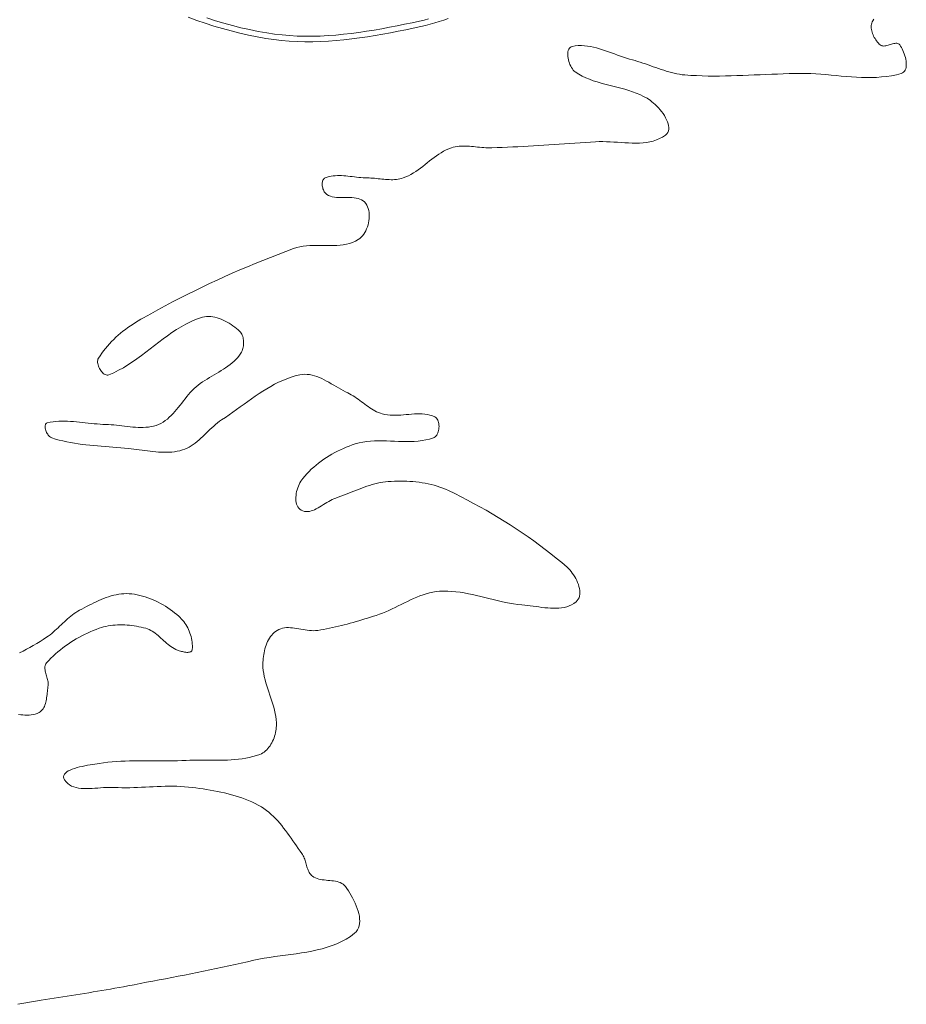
# Model space of a CAD drawing. Header units: inches. Extents: x -12 to 23, y -13.2 to 21.7.
# Tile 32 of 75: x 17.5 to 22.5, y -12.6 to -7.1. Entities that reach past the tile are written whole.
import ezdxf

# ---------------------------------------------------------------- set-up
doc = ezdxf.new("R2010")
doc.units = ezdxf.units.IN
doc.header["$MEASUREMENT"] = 0
doc.layers.get('0').update_dxf_attribs({"lineweight": 0})

msp = doc.modelspace()

# ---------------------------------------------------------------- linework, layer by layer
at = {"color": 7, "linetype": 'Continuous', "lineweight": 0}
for points in [[(18.4433, -7.0835), (18.4907, -7.1008), (18.5386, -7.1172), (18.5867, -7.1326), (18.6351, -7.1469), (18.6837, -7.1601), (18.7326, -7.1723), (18.7816, -7.1835), (18.8308, -7.1935), (18.8802, -7.2025), (18.9237, -7.2091), (18.9675, -7.2142), (19.0114, -7.2179), (19.0554, -7.2203), (19.0994, -7.2213), (19.1434, -7.2212), (19.1875, -7.22), (19.2315, -7.2177), (19.2755, -7.2144), (19.3194, -7.2103), (19.3633, -7.2053), (19.4071, -7.1995), (19.4508, -7.1931), (19.4943, -7.1861), (19.5377, -7.1785), (19.581, -7.1705), (19.624, -7.1621), (19.6669, -7.1533), (19.7095, -7.1443), (19.752, -7.1351), (19.7779, -7.1291), (19.8039, -7.1225), (19.8297, -7.1152), (19.8555, -7.1073), (19.881, -7.0989), (19.9064, -7.0898)], [(22.301, -7.0941), (22.2948, -7.1035), (22.2916, -7.1097), (22.2891, -7.1163), (22.2874, -7.1231), (22.2865, -7.1301), (22.2862, -7.1373), (22.2865, -7.1446), (22.2875, -7.1521), (22.289, -7.1595), (22.2911, -7.167), (22.2936, -7.1745), (22.2966, -7.1819), (22.2999, -7.1892), (22.3037, -7.1964), (22.3078, -7.2033), (22.3122, -7.2101), (22.3168, -7.2165), (22.3216, -7.2226), (22.3266, -7.2284), (22.3318, -7.2338), (22.3371, -7.2387), (22.3414, -7.2418), (22.3462, -7.2438), (22.3514, -7.2449), (22.3569, -7.2452), (22.3627, -7.2448), (22.3688, -7.2439), (22.375, -7.2425), (22.3813, -7.2407), (22.3877, -7.2388), (22.3941, -7.2368), (22.4005, -7.2348), (22.4068, -7.233), (22.4129, -7.2315), (22.4188, -7.2303), (22.4245, -7.2297), (22.4298, -7.2297), (22.4348, -7.2305), (22.4393, -7.2322), (22.4434, -7.2349), (22.447, -7.2387), (22.4517, -7.2456), (22.4563, -7.2533), (22.4608, -7.2617), (22.465, -7.2706), (22.4689, -7.2799), (22.4725, -7.2897), (22.4758, -7.2996), (22.4785, -7.3096), (22.4808, -7.3197), (22.4824, -7.3297), (22.4835, -7.3394), (22.4838, -7.3488), (22.4835, -7.3578), (22.4823, -7.3663), (22.4803, -7.3741), (22.4774, -7.3811), (22.4735, -7.3872), (22.4686, -7.3924), (22.4625, -7.3965), (22.4554, -7.3993), (22.4281, -7.4064), (22.4006, -7.412), (22.3729, -7.4162), (22.345, -7.4193), (22.3169, -7.4212), (22.2888, -7.4221), (22.2605, -7.4222), (22.232, -7.4215), (22.2036, -7.4202), (22.175, -7.4184), (22.1464, -7.4163), (22.1177, -7.4138), (22.089, -7.4112), (22.0604, -7.4086), (22.0317, -7.4061), (22.003, -7.4038), (21.9744, -7.4019), (21.9459, -7.4004), (21.9174, -7.3995), (21.8891, -7.3993), (21.8565, -7.3997), (21.8239, -7.4004), (21.7914, -7.4013), (21.7588, -7.4025), (21.7262, -7.4037), (21.6937, -7.4051), (21.6611, -7.4065), (21.6285, -7.408), (21.5959, -7.4094), (21.5634, -7.4106), (21.5308, -7.4118), (21.4982, -7.4128), (21.4657, -7.4135), (21.4331, -7.4139), (21.4006, -7.414), (21.3681, -7.4137), (21.3356, -7.413), (21.3031, -7.4118), (21.2706, -7.4101), (21.2382, -7.4078), (21.2229, -7.4062), (21.2077, -7.4041), (21.1927, -7.4014), (21.1777, -7.3983), (21.1628, -7.3947), (21.148, -7.3907), (21.1332, -7.3863), (21.1185, -7.3817), (21.1038, -7.3769), (21.0892, -7.3719), (21.0746, -7.3667), (21.06, -7.3615), (21.0454, -7.3563), (21.0307, -7.3511), (21.0161, -7.3459), (21.0014, -7.3409), (20.9867, -7.3361), (20.972, -7.3315), (20.9572, -7.3272), (20.9423, -7.3233), (20.9255, -7.3187), (20.9087, -7.3136), (20.8919, -7.308), (20.875, -7.3022), (20.8581, -7.2961), (20.8413, -7.2898), (20.8244, -7.2836), (20.8075, -7.2774), (20.7906, -7.2714), (20.7737, -7.2657), (20.7567, -7.2603), (20.7398, -7.2555), (20.7229, -7.2513), (20.7059, -7.2478), (20.689, -7.245), (20.672, -7.2432), (20.6551, -7.2424), (20.6381, -7.2428), (20.6212, -7.2443), (20.6042, -7.2472), (20.5976, -7.2494), (20.5921, -7.2529), (20.5876, -7.2576), (20.584, -7.2633), (20.5813, -7.27), (20.5795, -7.2774), (20.5785, -7.2855), (20.5783, -7.2942), (20.5789, -7.3032), (20.5801, -7.3125), (20.5819, -7.3219), (20.5844, -7.3313), (20.5875, -7.3406), (20.591, -7.3496), (20.5951, -7.3582), (20.5996, -7.3664), (20.6045, -7.3738), (20.6097, -7.3805), (20.6153, -7.3862), (20.6211, -7.3909), (20.6401, -7.403), (20.6597, -7.4139), (20.68, -7.4236), (20.7008, -7.4322), (20.7221, -7.44), (20.7437, -7.4471), (20.7657, -7.4535), (20.7878, -7.4596), (20.8102, -7.4653), (20.8326, -7.4709), (20.855, -7.4766), (20.8773, -7.4823), (20.8995, -7.4884), (20.9214, -7.4949), (20.943, -7.502), (20.9643, -7.5098), (20.985, -7.5186), (21.0053, -7.5283), (21.0249, -7.5392), (21.0438, -7.5515), (21.0526, -7.5581), (21.0617, -7.5656), (21.0709, -7.574), (21.0802, -7.5832), (21.0893, -7.593), (21.0982, -7.6033), (21.1067, -7.6141), (21.1148, -7.6252), (21.1222, -7.6365), (21.1289, -7.648), (21.1347, -7.6594), (21.1396, -7.6708), (21.1433, -7.6819), (21.1459, -7.6928), (21.147, -7.7033), (21.1467, -7.7133), (21.1448, -7.7226), (21.1412, -7.7312), (21.1357, -7.739), (21.1283, -7.7459), (21.1121, -7.7568), (21.0953, -7.766), (21.0778, -7.7734), (21.0596, -7.7794), (21.041, -7.7839), (21.0218, -7.7872), (21.0023, -7.7895), (20.9823, -7.7907), (20.9621, -7.7912), (20.9416, -7.791), (20.9209, -7.7903), (20.9, -7.7892), (20.8791, -7.7879), (20.8581, -7.7864), (20.8372, -7.7851), (20.8164, -7.7839), (20.7957, -7.783), (20.7753, -7.7827), (20.7551, -7.7829), (20.7352, -7.7839), (20.7061, -7.7861), (20.6769, -7.7882), (20.6478, -7.7902), (20.6187, -7.7922), (20.5895, -7.7941), (20.5604, -7.796), (20.5312, -7.7979), (20.502, -7.7997), (20.4729, -7.8015), (20.4437, -7.8032), (20.4146, -7.8048), (20.3854, -7.8065), (20.3562, -7.8081), (20.327, -7.8096), (20.2979, -7.8111), (20.2687, -7.8125), (20.2395, -7.8139), (20.2103, -7.8152), (20.1811, -7.8165), (20.152, -7.8178), (20.1405, -7.818), (20.129, -7.8179), (20.1175, -7.8174), (20.1059, -7.8166), (20.0944, -7.8157), (20.0828, -7.8145), (20.0711, -7.8133), (20.0595, -7.8121), (20.0479, -7.8109), (20.0364, -7.8098), (20.0248, -7.8088), (20.0133, -7.8081), (20.0018, -7.8077), (19.9904, -7.8076), (19.9791, -7.8079), (19.9678, -7.8087), (19.9567, -7.81), (19.9456, -7.8119), (19.9346, -7.8145), (19.9237, -7.8178), (19.9088, -7.8234), (19.8944, -7.8298), (19.8803, -7.8371), (19.8665, -7.845), (19.8531, -7.8535), (19.8398, -7.8626), (19.8268, -7.872), (19.8138, -7.8817), (19.801, -7.8916), (19.7883, -7.9017), (19.7755, -7.9117), (19.7627, -7.9217), (19.7498, -7.9315), (19.7368, -7.941), (19.7236, -7.9501), (19.7101, -7.9588), (19.6964, -7.9669), (19.6824, -7.9743), (19.668, -7.981), (19.6532, -7.9868), (19.6436, -7.9899), (19.6339, -7.9923), (19.6241, -7.9942), (19.6142, -7.9956), (19.6042, -7.9964), (19.5941, -7.9969), (19.584, -7.9969), (19.5738, -7.9966), (19.5635, -7.9961), (19.5533, -7.9954), (19.543, -7.9944), (19.5326, -7.9934), (19.5223, -7.9923), (19.512, -7.9911), (19.5016, -7.99), (19.4913, -7.989), (19.481, -7.9881), (19.4707, -7.9874), (19.4605, -7.987), (19.4504, -7.9868), (19.4385, -7.9866), (19.4265, -7.986), (19.4145, -7.9851), (19.4025, -7.984), (19.3904, -7.9826), (19.3782, -7.9812), (19.3661, -7.9797), (19.354, -7.9782), (19.3419, -7.9769), (19.3298, -7.9757), (19.3178, -7.9747), (19.3058, -7.974), (19.2939, -7.9736), (19.2821, -7.9737), (19.2704, -7.9743), (19.2588, -7.9754), (19.2473, -7.9771), (19.2359, -7.9796), (19.2247, -7.9828), (19.2137, -7.9868), (19.2096, -7.989), (19.2062, -7.9918), (19.2033, -7.9953), (19.201, -7.9994), (19.1991, -8.004), (19.1978, -8.009), (19.197, -8.0143), (19.1966, -8.0198), (19.1967, -8.0256), (19.1972, -8.0315), (19.1981, -8.0374), (19.1995, -8.0433), (19.2012, -8.0491), (19.2032, -8.0546), (19.2056, -8.0599), (19.2084, -8.0649), (19.2114, -8.0694), (19.2147, -8.0735), (19.2183, -8.077), (19.2221, -8.0798), (19.232, -8.0852), (19.2426, -8.0893), (19.2537, -8.0924), (19.2653, -8.0946), (19.2772, -8.096), (19.2895, -8.0968), (19.302, -8.0972), (19.3146, -8.0972), (19.3272, -8.0972), (19.3397, -8.0971), (19.3521, -8.0972), (19.3642, -8.0976), (19.376, -8.0985), (19.3874, -8.1), (19.3983, -8.1022), (19.4086, -8.1054), (19.4182, -8.1097), (19.427, -8.1152), (19.4349, -8.1221), (19.4419, -8.1305), (19.4474, -8.1394), (19.4519, -8.149), (19.4556, -8.1591), (19.4583, -8.1698), (19.4602, -8.1809), (19.4613, -8.1924), (19.4616, -8.204), (19.461, -8.2158), (19.4597, -8.2277), (19.4576, -8.2395), (19.4548, -8.2511), (19.4512, -8.2625), (19.447, -8.2735), (19.4421, -8.2841), (19.4365, -8.2942), (19.4303, -8.3037), (19.4235, -8.3124), (19.4161, -8.3203), (19.4082, -8.3274), (19.3996, -8.3334), (19.3838, -8.3422), (19.3674, -8.3494), (19.3504, -8.3552), (19.333, -8.3596), (19.3152, -8.3628), (19.2971, -8.365), (19.2787, -8.3665), (19.26, -8.3672), (19.2411, -8.3675), (19.2221, -8.3674), (19.203, -8.3671), (19.1839, -8.3669), (19.1648, -8.3668), (19.1458, -8.367), (19.1269, -8.3677), (19.1081, -8.369), (19.0897, -8.3712), (19.0715, -8.3743), (19.0536, -8.3786), (19.0362, -8.3841), (18.9925, -8.4002), (18.949, -8.4167), (18.9056, -8.4335), (18.8623, -8.4507), (18.8191, -8.4682), (18.7761, -8.4861), (18.7333, -8.5044), (18.6906, -8.523), (18.648, -8.542), (18.6056, -8.5613), (18.5634, -8.581), (18.5213, -8.601), (18.4794, -8.6214), (18.4376, -8.642), (18.396, -8.663), (18.3546, -8.6844), (18.3134, -8.706), (18.2724, -8.728), (18.2315, -8.7503), (18.1909, -8.773), (18.176, -8.7815), (18.1612, -8.7902), (18.1466, -8.7993), (18.1321, -8.8087), (18.1177, -8.8184), (18.1035, -8.8284), (18.0895, -8.8387), (18.0757, -8.8493), (18.0622, -8.8602), (18.049, -8.8715), (18.036, -8.883), (18.0234, -8.8949), (18.0111, -8.907), (17.9993, -8.9195), (17.9878, -8.9323), (17.9767, -8.9454), (17.9661, -8.9589), (17.956, -8.9727), (17.9464, -8.9868), (17.9373, -9.0012), (17.9349, -9.0062), (17.9334, -9.0118), (17.9327, -9.0178), (17.9328, -9.0242), (17.9337, -9.0309), (17.9352, -9.0377), (17.9373, -9.0446), (17.94, -9.0514), (17.9432, -9.0581), (17.9469, -9.0645), (17.951, -9.0707), (17.9554, -9.0763), (17.9601, -9.0815), (17.965, -9.086), (17.9701, -9.0898), (17.9753, -9.0927), (17.9806, -9.0947), (17.986, -9.0957), (17.9912, -9.0956), (17.9964, -9.0942), (18.0243, -9.0822), (18.0514, -9.0687), (18.0779, -9.054), (18.1039, -9.0382), (18.1294, -9.0215), (18.1545, -9.0039), (18.1793, -8.9858), (18.2039, -8.9673), (18.2284, -8.9485), (18.2528, -8.9296), (18.2772, -8.9107), (18.3018, -8.8922), (18.3265, -8.874), (18.3515, -8.8565), (18.3769, -8.8397), (18.4027, -8.8238), (18.4291, -8.809), (18.456, -8.7955), (18.4837, -8.7834), (18.5121, -8.773), (18.5232, -8.7698), (18.5346, -8.7677), (18.5461, -8.7665), (18.5578, -8.7663), (18.5696, -8.7669), (18.5814, -8.7684), (18.5933, -8.7707), (18.6051, -8.7737), (18.6169, -8.7773), (18.6286, -8.7817), (18.6401, -8.7865), (18.6515, -8.792), (18.6627, -8.7979), (18.6736, -8.8043), (18.6843, -8.811), (18.6946, -8.8181), (18.7045, -8.8255), (18.7141, -8.8332), (18.7232, -8.841), (18.7318, -8.849), (18.7364, -8.854), (18.7405, -8.8595), (18.744, -8.8654), (18.747, -8.8717), (18.7495, -8.8784), (18.7514, -8.8853), (18.7529, -8.8925), (18.7539, -8.8999), (18.7544, -8.9075), (18.7545, -8.9151), (18.7541, -8.9227), (18.7532, -8.9303), (18.7519, -8.9379), (18.7503, -8.9453), (18.7481, -8.9526), (18.7456, -8.9596), (18.7428, -8.9663), (18.7395, -8.9727), (18.7358, -8.9787), (18.7318, -8.9843), (18.7222, -8.9959), (18.7119, -9.0068), (18.7011, -9.0171), (18.6898, -9.027), (18.6781, -9.0363), (18.666, -9.0453), (18.6535, -9.0539), (18.6408, -9.0622), (18.6278, -9.0703), (18.6147, -9.0783), (18.6015, -9.0861), (18.5883, -9.0939), (18.575, -9.1017), (18.5618, -9.1096), (18.5487, -9.1176), (18.5357, -9.1258), (18.523, -9.1343), (18.5106, -9.1431), (18.4984, -9.1522), (18.4867, -9.1618), (18.4756, -9.1718), (18.4648, -9.1824), (18.4545, -9.1934), (18.4444, -9.2049), (18.4346, -9.2167), (18.425, -9.2287), (18.4155, -9.2408), (18.406, -9.2531), (18.3966, -9.2652), (18.3871, -9.2773), (18.3775, -9.2892), (18.3677, -9.3008), (18.3576, -9.312), (18.3472, -9.3228), (18.3365, -9.333), (18.3254, -9.3426), (18.3138, -9.3515), (18.3016, -9.3596), (18.2888, -9.3669), (18.2754, -9.3731), (18.2616, -9.3783), (18.2476, -9.3824), (18.2335, -9.3855), (18.2191, -9.3878), (18.2046, -9.3893), (18.19, -9.3901), (18.1752, -9.3903), (18.1603, -9.3899), (18.1453, -9.3891), (18.1303, -9.3878), (18.1152, -9.3863), (18.1, -9.3846), (18.0849, -9.3828), (18.0697, -9.3809), (18.0546, -9.379), (18.0394, -9.3773), (18.0243, -9.3757), (18.0093, -9.3745), (17.9944, -9.3736), (17.9795, -9.3731), (17.963, -9.3727), (17.9465, -9.3718), (17.9299, -9.3706), (17.9133, -9.3691), (17.8966, -9.3674), (17.88, -9.3656), (17.8634, -9.3637), (17.8467, -9.3618), (17.8301, -9.36), (17.8135, -9.3583), (17.7969, -9.3569), (17.7803, -9.3557), (17.7638, -9.3549), (17.7473, -9.3545), (17.7309, -9.3545), (17.7145, -9.3552), (17.6983, -9.3564), (17.682, -9.3584), (17.6659, -9.3611), (17.6499, -9.3647), (17.646, -9.3662), (17.6429, -9.3685), (17.6405, -9.3716), (17.6388, -9.3754), (17.6378, -9.3796), (17.6374, -9.3844), (17.6376, -9.3895), (17.6384, -9.395), (17.6396, -9.4006), (17.6413, -9.4063), (17.6434, -9.412), (17.6459, -9.4177), (17.6488, -9.4232), (17.652, -9.4284), (17.6554, -9.4333), (17.6591, -9.4377), (17.6629, -9.4416), (17.6669, -9.4449), (17.671, -9.4474), (17.6752, -9.4492), (17.696, -9.4554), (17.717, -9.4611), (17.7381, -9.4662), (17.7593, -9.4708), (17.7806, -9.475), (17.8021, -9.4787), (17.8236, -9.482), (17.8451, -9.485), (17.8668, -9.4877), (17.8885, -9.4901), (17.9102, -9.4923), (17.932, -9.4943), (17.9538, -9.4962), (17.9757, -9.498), (17.9975, -9.4996), (18.0193, -9.5013), (18.0411, -9.503), (18.0629, -9.5047), (18.0846, -9.5065), (18.1063, -9.5084), (18.1215, -9.5099), (18.1368, -9.5117), (18.1521, -9.5136), (18.1675, -9.5157), (18.1829, -9.5178), (18.1983, -9.5199), (18.2137, -9.522), (18.2291, -9.5239), (18.2446, -9.5257), (18.26, -9.5272), (18.2754, -9.5285), (18.2907, -9.5294), (18.306, -9.5299), (18.3212, -9.5299), (18.3364, -9.5294), (18.3514, -9.5283), (18.3664, -9.5265), (18.3813, -9.5241), (18.396, -9.5209), (18.4106, -9.5168), (18.4236, -9.5123), (18.4362, -9.5069), (18.4482, -9.5006), (18.46, -9.4936), (18.4713, -9.486), (18.4824, -9.4778), (18.4932, -9.4691), (18.5038, -9.46), (18.5142, -9.4505), (18.5245, -9.4408), (18.5347, -9.431), (18.5551, -9.4111), (18.5653, -9.4012), (18.5757, -9.3914), (18.5862, -9.3819), (18.5968, -9.3727), (18.6077, -9.3639), (18.6189, -9.3555), (18.6304, -9.3478), (18.6517, -9.3338), (18.6729, -9.3194), (18.6939, -9.3047), (18.7149, -9.2897), (18.7359, -9.2746), (18.7569, -9.2594), (18.7779, -9.2443), (18.799, -9.2293), (18.8202, -9.2145), (18.8416, -9.2), (18.8631, -9.186), (18.8848, -9.1725), (18.9068, -9.1595), (18.929, -9.1473), (18.9515, -9.1359), (18.9744, -9.1254), (18.9977, -9.1159), (19.0213, -9.1074), (19.0454, -9.1002), (19.07, -9.0942), (19.0841, -9.0919), (19.0981, -9.091), (19.112, -9.0914), (19.1259, -9.093), (19.1397, -9.0957), (19.1535, -9.0994), (19.1672, -9.104), (19.1808, -9.1093), (19.1944, -9.1153), (19.2079, -9.1219), (19.2213, -9.1289), (19.2348, -9.1363), (19.2481, -9.144), (19.2614, -9.1517), (19.2747, -9.1596), (19.2879, -9.1673), (19.3011, -9.1749), (19.3143, -9.1822), (19.3274, -9.1892), (19.3405, -9.1956), (19.3506, -9.2007), (19.3606, -9.2063), (19.3704, -9.2122), (19.38, -9.2184), (19.3895, -9.2249), (19.3989, -9.2317), (19.4082, -9.2385), (19.4175, -9.2455), (19.4267, -9.2524), (19.436, -9.2594), (19.4453, -9.2662), (19.4546, -9.2729), (19.464, -9.2794), (19.4736, -9.2856), (19.4833, -9.2915), (19.4932, -9.297), (19.5032, -9.3021), (19.5135, -9.3066), (19.5241, -9.3106), (19.5349, -9.3139), (19.5493, -9.3173), (19.5639, -9.3197), (19.5787, -9.3211), (19.5936, -9.3218), (19.6087, -9.3218), (19.6239, -9.3212), (19.6391, -9.3203), (19.6544, -9.3191), (19.6697, -9.3178), (19.685, -9.3165), (19.7002, -9.3153), (19.7154, -9.3143), (19.7305, -9.3137), (19.7454, -9.3136), (19.7602, -9.3142), (19.7748, -9.3155), (19.7892, -9.3177), (19.8033, -9.3209), (19.8172, -9.3252), (19.8307, -9.3309), (19.8358, -9.3339), (19.8402, -9.3379), (19.844, -9.3428), (19.8472, -9.3484), (19.8498, -9.3547), (19.8518, -9.3614), (19.8532, -9.3686), (19.854, -9.3761), (19.8543, -9.3838), (19.854, -9.3916), (19.8531, -9.3993), (19.8517, -9.4069), (19.8498, -9.4142), (19.8474, -9.4212), (19.8444, -9.4277), (19.841, -9.4336), (19.837, -9.4388), (19.8326, -9.4432), (19.8277, -9.4467), (19.8223, -9.4492), (19.8013, -9.4555), (19.78, -9.4605), (19.7584, -9.4641), (19.7366, -9.4667), (19.7146, -9.4683), (19.6925, -9.4691), (19.6702, -9.4693), (19.6479, -9.469), (19.6254, -9.4683), (19.603, -9.4675), (19.5805, -9.4666), (19.558, -9.4659), (19.5356, -9.4654), (19.5133, -9.4654), (19.4911, -9.466), (19.469, -9.4673), (19.4471, -9.4695), (19.4254, -9.4728), (19.4039, -9.4772), (19.3827, -9.483), (19.3659, -9.4885), (19.3491, -9.4945), (19.3324, -9.501), (19.3159, -9.5079), (19.2995, -9.5153), (19.2832, -9.5232), (19.2672, -9.5315), (19.2514, -9.5403), (19.2359, -9.5495), (19.2206, -9.5591), (19.2055, -9.5691), (19.1908, -9.5796), (19.1765, -9.5905), (19.1624, -9.6018), (19.1488, -9.6134), (19.1355, -9.6255), (19.1227, -9.6379), (19.1103, -9.6507), (19.0983, -9.6639), (19.0869, -9.6774), (19.0814, -9.6847), (19.0761, -9.6927), (19.0712, -9.7014), (19.0667, -9.7106), (19.0626, -9.7203), (19.0589, -9.7303), (19.0557, -9.7406), (19.053, -9.751), (19.0509, -9.7616), (19.0495, -9.7721), (19.0487, -9.7825), (19.0486, -9.7926), (19.0492, -9.8025), (19.0507, -9.812), (19.053, -9.8209), (19.0561, -9.8293), (19.0602, -9.837), (19.0653, -9.8439), (19.0713, -9.8499), (19.0784, -9.8549), (19.0874, -9.8593), (19.0965, -9.8621), (19.1057, -9.8634), (19.1151, -9.8634), (19.1246, -9.8621), (19.1341, -9.8598), (19.1438, -9.8565), (19.1536, -9.8524), (19.1634, -9.8476), (19.1733, -9.8422), (19.1833, -9.8365), (19.1932, -9.8304), (19.2032, -9.8242), (19.2133, -9.8179), (19.2233, -9.8118), (19.2333, -9.8059), (19.2432, -9.8004), (19.2531, -9.7953), (19.263, -9.791), (19.2728, -9.7873), (19.2875, -9.7823), (19.3022, -9.7771), (19.3168, -9.7716), (19.3314, -9.766), (19.346, -9.7602), (19.3606, -9.7543), (19.3751, -9.7485), (19.3897, -9.7427), (19.4043, -9.7369), (19.4189, -9.7313), (19.4336, -9.7259), (19.4483, -9.7208), (19.463, -9.7159), (19.4779, -9.7114), (19.4928, -9.7072), (19.5078, -9.7036), (19.5228, -9.7004), (19.538, -9.6977), (19.5533, -9.6957), (19.5687, -9.6943), (19.5858, -9.6933), (19.603, -9.6926), (19.6203, -9.6921), (19.6377, -9.692), (19.655, -9.6921), (19.6725, -9.6926), (19.6899, -9.6935), (19.7072, -9.6947), (19.7246, -9.6964), (19.7419, -9.6984), (19.7591, -9.7008), (19.7761, -9.7037), (19.7931, -9.7071), (19.8099, -9.711), (19.8266, -9.7153), (19.8431, -9.7201), (19.8594, -9.7255), (19.8754, -9.7315), (19.8913, -9.738), (19.9068, -9.7451), (19.9426, -9.7624), (19.9782, -9.7802), (20.0136, -9.7985), (20.0488, -9.8171), (20.0839, -9.8362), (20.1187, -9.8558), (20.1532, -9.8757), (20.1876, -9.8961), (20.2216, -9.917), (20.2554, -9.9383), (20.2889, -9.96), (20.322, -9.9822), (20.3549, -10.0049), (20.3874, -10.028), (20.4196, -10.0515), (20.4514, -10.0755), (20.4828, -10.1), (20.5138, -10.1249), (20.5444, -10.1503), (20.5746, -10.1762), (20.5822, -10.1832), (20.5897, -10.1911), (20.5971, -10.1998), (20.6042, -10.2092), (20.6111, -10.2191), (20.6176, -10.2294), (20.6236, -10.2402), (20.6291, -10.2512), (20.634, -10.2625), (20.6382, -10.2738), (20.6416, -10.2851), (20.6442, -10.2963), (20.6459, -10.3073), (20.6466, -10.318), (20.6462, -10.3283), (20.6447, -10.3381), (20.6419, -10.3474), (20.6378, -10.3559), (20.6323, -10.3637), (20.6253, -10.3706), (20.6133, -10.3796), (20.6006, -10.3871), (20.5873, -10.3932), (20.5734, -10.3981), (20.5591, -10.4018), (20.5443, -10.4044), (20.5292, -10.4061), (20.5137, -10.4069), (20.4979, -10.4069), (20.4819, -10.4063), (20.4657, -10.4052), (20.4494, -10.4036), (20.433, -10.4017), (20.4167, -10.3996), (20.4003, -10.3973), (20.3841, -10.395), (20.368, -10.3927), (20.352, -10.3907), (20.3364, -10.3889), (20.321, -10.3875), (20.2976, -10.3852), (20.2742, -10.3821), (20.2509, -10.3783), (20.2276, -10.3739), (20.2043, -10.3689), (20.1811, -10.3636), (20.158, -10.358), (20.1348, -10.3522), (20.1117, -10.3464), (20.0886, -10.3407), (20.0655, -10.3351), (20.0423, -10.3298), (20.0192, -10.325), (19.996, -10.3206), (19.9728, -10.3168), (19.9496, -10.3138), (19.9263, -10.3117), (19.903, -10.3105), (19.8796, -10.3103), (19.8561, -10.3114), (19.8373, -10.3133), (19.8187, -10.3164), (19.8004, -10.3204), (19.7822, -10.3253), (19.7643, -10.3309), (19.7465, -10.3373), (19.7288, -10.3443), (19.7113, -10.3518), (19.6938, -10.3597), (19.6764, -10.3679), (19.6591, -10.3764), (19.6418, -10.385), (19.6244, -10.3936), (19.6071, -10.4021), (19.5897, -10.4105), (19.5722, -10.4186), (19.5546, -10.4264), (19.5369, -10.4337), (19.5191, -10.4405), (19.5011, -10.4467), (19.4849, -10.4518), (19.4686, -10.457), (19.4524, -10.4621), (19.4361, -10.4671), (19.4198, -10.4721), (19.4034, -10.477), (19.3871, -10.4818), (19.3707, -10.4865), (19.3542, -10.4911), (19.3378, -10.4956), (19.3213, -10.4999), (19.3048, -10.5041), (19.2882, -10.5081), (19.2717, -10.512), (19.255, -10.5157), (19.2384, -10.5192), (19.2217, -10.5225), (19.205, -10.5256), (19.1882, -10.5285), (19.1714, -10.5312), (19.16, -10.5324), (19.1485, -10.5329), (19.1368, -10.5326), (19.125, -10.5317), (19.1131, -10.5304), (19.1012, -10.5287), (19.0892, -10.5267), (19.0772, -10.5246), (19.0653, -10.5225), (19.0534, -10.5205), (19.0415, -10.5187), (19.0298, -10.5172), (19.0182, -10.5162), (19.0068, -10.5157), (18.9956, -10.5159), (18.9846, -10.517), (18.9738, -10.5189), (18.9633, -10.5218), (18.9531, -10.5259), (18.9432, -10.5312), (18.9347, -10.537), (18.9267, -10.5434), (18.9193, -10.5505), (18.9124, -10.5582), (18.906, -10.5665), (18.9001, -10.5752), (18.8947, -10.5844), (18.8898, -10.5939), (18.8853, -10.6038), (18.8813, -10.614), (18.8777, -10.6245), (18.8745, -10.6351), (18.8717, -10.6459), (18.8694, -10.6568), (18.8674, -10.6677), (18.8658, -10.6786), (18.8646, -10.6895), (18.8637, -10.7003), (18.8631, -10.7109), (18.8629, -10.7214), (18.8633, -10.7391), (18.8649, -10.7566), (18.8674, -10.7741), (18.8708, -10.7915), (18.8749, -10.8088), (18.8796, -10.8261), (18.8848, -10.8433), (18.8904, -10.8604), (18.8962, -10.8776), (18.902, -10.8947), (18.9079, -10.9118), (18.9136, -10.929), (18.919, -10.9461), (18.9241, -10.9633), (18.9286, -10.9806), (18.9325, -10.9979), (18.9356, -11.0153), (18.9377, -11.0327), (18.9389, -11.0503), (18.9389, -11.068), (18.9384, -11.0773), (18.9374, -11.0869), (18.9359, -11.0965), (18.934, -11.1063), (18.9317, -11.116), (18.9289, -11.1257), (18.9256, -11.1353), (18.922, -11.1448), (18.9179, -11.1541), (18.9133, -11.1631), (18.9084, -11.1719), (18.9031, -11.1803), (18.8973, -11.1883), (18.8911, -11.1958), (18.8846, -11.2028), (18.8776, -11.2093), (18.8703, -11.2152), (18.8625, -11.2204), (18.8544, -11.2248), (18.846, -11.2286), (18.8264, -11.2355), (18.8067, -11.2413), (18.7867, -11.2463), (18.7665, -11.2504), (18.7461, -11.2537), (18.7256, -11.2563), (18.7049, -11.2582), (18.6841, -11.2597), (18.6632, -11.2606), (18.6422, -11.2612), (18.6212, -11.2614), (18.6001, -11.2614), (18.5789, -11.2613), (18.5366, -11.2608), (18.5155, -11.2606), (18.4945, -11.2606), (18.4735, -11.2609), (18.4526, -11.2614), (18.4318, -11.2624), (18.4073, -11.2636), (18.3827, -11.2644), (18.3582, -11.2649), (18.3336, -11.2652), (18.309, -11.2652), (18.2844, -11.2652), (18.2598, -11.265), (18.2352, -11.2648), (18.2105, -11.2646), (18.1859, -11.2645), (18.1614, -11.2646), (18.1368, -11.2648), (18.1122, -11.2652), (18.0877, -11.2659), (18.0632, -11.267), (18.0388, -11.2685), (18.0144, -11.2704), (17.99, -11.2728), (17.9657, -11.2757), (17.9415, -11.2793), (17.9302, -11.2811), (17.9178, -11.283), (17.9044, -11.2851), (17.8904, -11.2875), (17.8758, -11.29), (17.861, -11.2929), (17.8461, -11.296), (17.8314, -11.2994), (17.8171, -11.3031), (17.8034, -11.3072), (17.7905, -11.3116), (17.7786, -11.3165), (17.768, -11.3218), (17.7589, -11.3275), (17.7514, -11.3336), (17.7459, -11.3403), (17.7424, -11.3475), (17.7413, -11.3552), (17.7428, -11.3634), (17.7471, -11.3723), (17.7552, -11.3833), (17.7645, -11.3927), (17.7748, -11.4004), (17.7862, -11.4068), (17.7985, -11.4117), (17.8116, -11.4155), (17.8253, -11.4182), (17.8398, -11.42), (17.8547, -11.421), (17.87, -11.4212), (17.8857, -11.4209), (17.9016, -11.4202), (17.9177, -11.4192), (17.9338, -11.418), (17.9498, -11.4168), (17.9657, -11.4157), (17.9814, -11.4147), (17.9967, -11.4142), (18.0116, -11.414), (18.026, -11.4145), (18.048, -11.4156), (18.0699, -11.4161), (18.0919, -11.4162), (18.114, -11.416), (18.136, -11.4155), (18.158, -11.4147), (18.1801, -11.4137), (18.2021, -11.4127), (18.2241, -11.4116), (18.2462, -11.4105), (18.2682, -11.4095), (18.2902, -11.4087), (18.3122, -11.408), (18.3342, -11.4077), (18.3562, -11.4076), (18.3781, -11.408), (18.4, -11.4088), (18.4219, -11.4101), (18.4438, -11.412), (18.4656, -11.4145), (18.4856, -11.4172), (18.5058, -11.42), (18.526, -11.423), (18.5462, -11.4261), (18.5664, -11.4294), (18.5866, -11.4329), (18.6068, -11.4367), (18.6269, -11.4408), (18.6469, -11.4453), (18.6668, -11.45), (18.6866, -11.4552), (18.7062, -11.4608), (18.7256, -11.4668), (18.7448, -11.4734), (18.7638, -11.4804), (18.7825, -11.488), (18.8009, -11.4962), (18.8191, -11.5049), (18.8369, -11.5143), (18.8544, -11.5244), (18.869, -11.5338), (18.8831, -11.5438), (18.8966, -11.5544), (18.9096, -11.5657), (18.9222, -11.5775), (18.9345, -11.5898), (18.9463, -11.6025), (18.9578, -11.6157), (18.969, -11.6291), (18.9799, -11.6429), (18.9906, -11.657), (19.0011, -11.6712), (19.0115, -11.6856), (19.0217, -11.7001), (19.0319, -11.7146), (19.042, -11.7292), (19.0521, -11.7437), (19.0622, -11.7581), (19.0724, -11.7724), (19.0826, -11.7865), (19.0866, -11.7923), (19.09, -11.7984), (19.0931, -11.8047), (19.0959, -11.8113), (19.0984, -11.8181), (19.1006, -11.8251), (19.1027, -11.8321), (19.1047, -11.8392), (19.1067, -11.8463), (19.1087, -11.8534), (19.1107, -11.8604), (19.1129, -11.8673), (19.1153, -11.874), (19.1179, -11.8805), (19.1208, -11.8868), (19.1241, -11.8928), (19.1277, -11.8985), (19.1319, -11.9039), (19.1366, -11.9088), (19.1418, -11.9133), (19.1499, -11.9186), (19.1586, -11.9231), (19.1678, -11.9266), (19.1774, -11.9295), (19.1873, -11.9317), (19.1975, -11.9335), (19.208, -11.9349), (19.2186, -11.936), (19.2292, -11.937), (19.2398, -11.9379), (19.2503, -11.939), (19.2606, -11.9403), (19.2707, -11.9419), (19.2804, -11.944), (19.2897, -11.9466), (19.2986, -11.9499), (19.3069, -11.9541), (19.3146, -11.9591), (19.3216, -11.9652), (19.3278, -11.9724), (19.3358, -11.9836), (19.3439, -11.9957), (19.352, -12.0084), (19.36, -12.0218), (19.3677, -12.0358), (19.3751, -12.0501), (19.3821, -12.0647), (19.3884, -12.0796), (19.3941, -12.0945), (19.3989, -12.1094), (19.4029, -12.1242), (19.4058, -12.1388), (19.4076, -12.153), (19.4081, -12.1668), (19.4073, -12.1801), (19.4049, -12.1927), (19.401, -12.2046), (19.3954, -12.2155), (19.3879, -12.2255), (19.3785, -12.2345), (19.3551, -12.2518), (19.3308, -12.2673), (19.3055, -12.281), (19.2794, -12.2931), (19.2525, -12.3037), (19.225, -12.313), (19.1968, -12.3211), (19.1682, -12.3282), (19.1391, -12.3344), (19.1096, -12.3399), (19.0798, -12.3448), (19.0499, -12.3493), (19.0198, -12.3534), (18.9897, -12.3574), (18.9595, -12.3614), (18.9295, -12.3656), (18.8997, -12.3701), (18.8702, -12.3749), (18.8409, -12.3804), (18.8121, -12.3866), (18.7768, -12.3947), (18.7415, -12.4027), (18.7061, -12.4105), (18.6708, -12.4182), (18.6353, -12.4258), (18.5999, -12.4333), (18.5644, -12.4407), (18.5289, -12.448), (18.4934, -12.4552), (18.4579, -12.4623), (18.4224, -12.4693), (18.3868, -12.4762), (18.3513, -12.4831), (18.3157, -12.49), (18.2801, -12.4968), (18.2445, -12.5036), (18.2089, -12.5103), (18.1733, -12.517), (18.1377, -12.5237), (18.1021, -12.5303), (18.0779, -12.5348), (18.0536, -12.5393), (18.0294, -12.5436), (18.0052, -12.5479), (17.9809, -12.5522), (17.9566, -12.5564), (17.9323, -12.5605), (17.908, -12.5646), (17.8837, -12.5686), (17.8594, -12.5726), (17.8351, -12.5766), (17.8108, -12.5805), (17.7865, -12.5843), (17.7621, -12.5882), (17.7378, -12.592), (17.7134, -12.5958), (17.6891, -12.5995), (17.6648, -12.6032), (17.6404, -12.6069), (17.616, -12.6106), (17.5831, -12.6159), (17.5502, -12.6216), (17.5174, -12.6276), (17.4845, -12.634)], [(19.7958, -7.0923), (19.7705, -7.0988), (19.7452, -7.1046), (19.703, -7.1138), (19.6605, -7.1227), (19.6179, -7.1314), (19.5751, -7.1398), (19.5322, -7.1478), (19.4892, -7.1553), (19.446, -7.1622), (19.4028, -7.1686), (19.3595, -7.1743), (19.3162, -7.1792), (19.2729, -7.1833), (19.2295, -7.1865), (19.1862, -7.1888), (19.1429, -7.19), (19.0997, -7.1901), (19.0566, -7.189), (19.0136, -7.1867), (18.9707, -7.1831), (18.9279, -7.1781), (18.8853, -7.1716), (18.8367, -7.1628), (18.7882, -7.1529), (18.7398, -7.1419), (18.6916, -7.1299), (18.6436, -7.1168), (18.5959, -7.1027), (18.5484, -7.0875)]]:
    msp.add_lwpolyline(points, dxfattribs=at)
at = {"color": 7, "linetype": 'Continuous', "lineweight": 0, "flags": 128}
msp.add_lwpolyline([(17.4936, -10.6576), (17.5131, -10.6474), (17.5325, -10.6371), (17.5519, -10.6267), (17.5711, -10.616), (17.5901, -10.6051), (17.6089, -10.5939), (17.6274, -10.5823), (17.6456, -10.5703), (17.6554, -10.5633), (17.665, -10.5561), (17.6744, -10.5485), (17.6836, -10.5407), (17.6926, -10.5327), (17.7016, -10.5246), (17.7105, -10.5163), (17.7193, -10.508), (17.7281, -10.4996), (17.7369, -10.4913), (17.7457, -10.483), (17.7546, -10.4748), (17.7636, -10.4668), (17.7727, -10.4589), (17.782, -10.4513), (17.7914, -10.444), (17.8011, -10.4369), (17.811, -10.4302), (17.8211, -10.424), (17.8316, -10.4181), (17.8447, -10.4112), (17.8578, -10.4043), (17.8711, -10.3973), (17.8845, -10.3903), (17.898, -10.3835), (17.9116, -10.3768), (17.9253, -10.3702), (17.9391, -10.3639), (17.9529, -10.3579), (17.9669, -10.3523), (17.9809, -10.347), (17.9951, -10.3421), (18.0093, -10.3378), (18.0235, -10.334), (18.0379, -10.3307), (18.0523, -10.3281), (18.0668, -10.3262), (18.0813, -10.3251), (18.0959, -10.3247), (18.1105, -10.3251), (18.1258, -10.3264), (18.1411, -10.3284), (18.1562, -10.331), (18.1714, -10.3342), (18.1864, -10.3381), (18.2013, -10.3425), (18.2161, -10.3475), (18.2307, -10.353), (18.2452, -10.359), (18.2595, -10.3655), (18.2736, -10.3725), (18.2876, -10.3799), (18.3013, -10.3877), (18.3147, -10.3959), (18.3279, -10.4045), (18.3408, -10.4134), (18.3535, -10.4226), (18.3658, -10.4322), (18.3778, -10.4419), (18.3895, -10.4519), (18.3969, -10.4588), (18.404, -10.4661), (18.4108, -10.4738), (18.4173, -10.4819), (18.4234, -10.4903), (18.4292, -10.499), (18.4347, -10.508), (18.4397, -10.5173), (18.4444, -10.5268), (18.4487, -10.5365), (18.4525, -10.5464), (18.4559, -10.5564), (18.4588, -10.5665), (18.4613, -10.5767), (18.4633, -10.5869), (18.4648, -10.5972), (18.4658, -10.6075), (18.4663, -10.6177), (18.4662, -10.6278), (18.4656, -10.6379), (18.4647, -10.6422), (18.4631, -10.6458), (18.4606, -10.6487), (18.4575, -10.651), (18.4538, -10.6527), (18.4496, -10.6539), (18.4449, -10.6546), (18.4398, -10.6549), (18.4343, -10.6548), (18.4286, -10.6543), (18.4227, -10.6534), (18.4167, -10.6523), (18.4107, -10.6509), (18.4046, -10.6494), (18.3986, -10.6476), (18.3928, -10.6458), (18.3873, -10.6438), (18.382, -10.6418), (18.3771, -10.6399), (18.3726, -10.6379), (18.3634, -10.6333), (18.3544, -10.6282), (18.3457, -10.6226), (18.3373, -10.6165), (18.3291, -10.61), (18.321, -10.6033), (18.313, -10.5964), (18.3051, -10.5893), (18.2973, -10.5821), (18.2894, -10.5749), (18.2816, -10.5679), (18.2736, -10.5609), (18.2656, -10.5542), (18.2575, -10.5478), (18.2491, -10.5418), (18.2406, -10.5361), (18.2318, -10.531), (18.2227, -10.5265), (18.2133, -10.5227), (18.2035, -10.5196), (18.1908, -10.5162), (18.178, -10.5132), (18.165, -10.5104), (18.1519, -10.5079), (18.1387, -10.5058), (18.1254, -10.5039), (18.112, -10.5024), (18.0987, -10.5013), (18.0853, -10.5005), (18.0719, -10.5001), (18.0585, -10.5001), (18.0451, -10.5005), (18.0318, -10.5013), (18.0185, -10.5025), (18.0054, -10.5042), (17.9923, -10.5063), (17.9794, -10.5089), (17.9666, -10.512), (17.954, -10.5155), (17.9415, -10.5196), (17.9248, -10.5256), (17.9082, -10.5321), (17.8918, -10.539), (17.8755, -10.5463), (17.8593, -10.554), (17.8433, -10.5621), (17.8275, -10.5706), (17.8119, -10.5794), (17.7965, -10.5887), (17.7813, -10.5984), (17.7663, -10.6084), (17.7517, -10.6187), (17.7373, -10.6295), (17.7232, -10.6405), (17.7094, -10.652), (17.6959, -10.6637), (17.6828, -10.6758), (17.67, -10.6882), (17.6576, -10.7009), (17.6456, -10.714), (17.6419, -10.7189), (17.6392, -10.7241), (17.6373, -10.7295), (17.6363, -10.7353), (17.6359, -10.7412), (17.6362, -10.7474), (17.637, -10.7537), (17.6382, -10.7602), (17.6398, -10.7668), (17.6416, -10.7735), (17.6436, -10.7803), (17.6457, -10.7871), (17.6478, -10.794), (17.6497, -10.8009), (17.6515, -10.8077), (17.6529, -10.8145), (17.654, -10.8213), (17.6546, -10.8279), (17.6547, -10.8344), (17.6541, -10.8408), (17.653, -10.8489), (17.652, -10.8572), (17.6511, -10.8657), (17.6502, -10.8744), (17.6493, -10.8832), (17.6484, -10.892), (17.6474, -10.9009), (17.6462, -10.9097), (17.6448, -10.9184), (17.6432, -10.9269), (17.6413, -10.9352), (17.6391, -10.9433), (17.6364, -10.9511), (17.6334, -10.9586), (17.6299, -10.9656), (17.6258, -10.9722), (17.6212, -10.9782), (17.6159, -10.9838), (17.61, -10.9887), (17.6034, -10.9929), (17.5929, -10.9981), (17.582, -11.002), (17.571, -11.0048), (17.5596, -11.0066), (17.548, -11.0076), (17.5362, -11.0078), (17.5243, -11.0074), (17.5122, -11.0066), (17.5, -11.0053), (17.4877, -11.0038)], dxfattribs=at)

doc.saveas('drawing.dxf')
